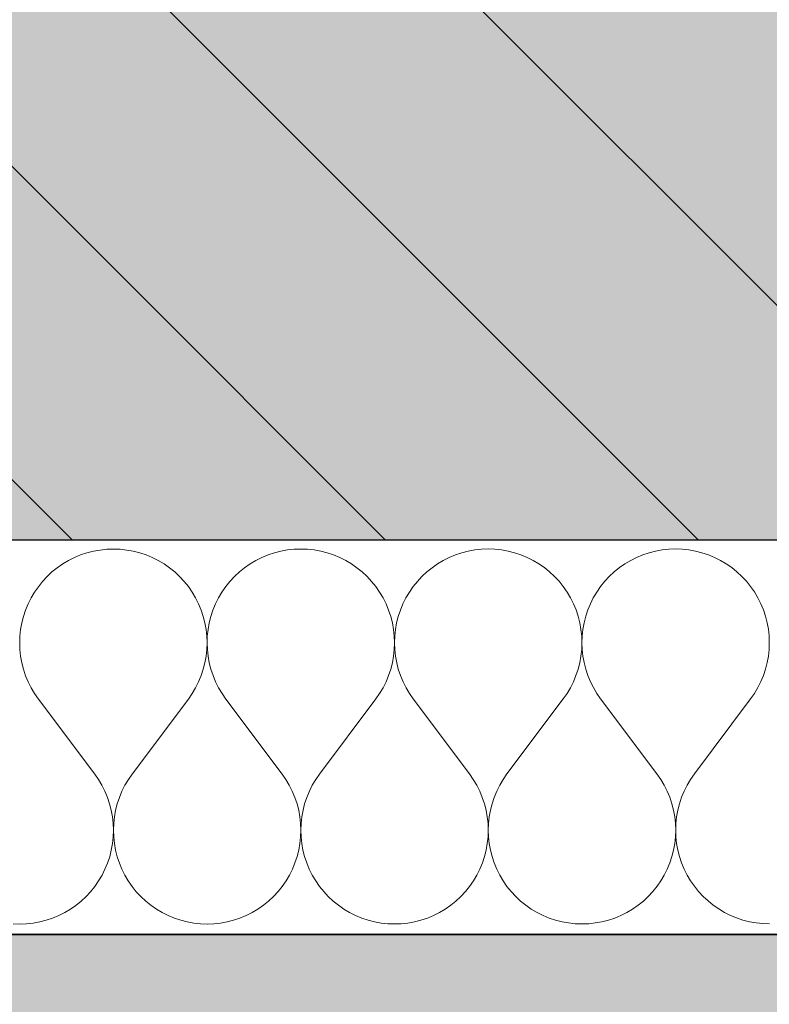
# Model space of a CAD drawing. Header units: millimetres. Extents: x -40276 to 214973, y -147941 to 35228.
# Tile 28 of 256: x -15581 to -15276, y 161 to 561. Entities that reach past the tile are written whole.
import ezdxf

# ---------------------------------------------------------------- set-up
doc = ezdxf.new("R2010")
doc.units = ezdxf.units.MM
doc.header["$MEASUREMENT"] = 0
doc.linetypes.add('Wipeout_Contour', pattern=[1000, 0, -1000])
for name, color, linetype in [('1._POHLED ZÁPADNÍ_2_0_plochy', 7, 'Continuous'), ('1._POHLED ZÁPADNÍ_2_2D prvky - obecné', 7, 'Continuous'), ('1._POHLED ZÁPADNÍ_2_akustické prvky', 7, 'Continuous'), ('1._POHLED ZÁPADNÍ_2_Nové_Výplně – Řezové', 7, 'Continuous'), ('1._POHLED ZÁPADNÍ_2_Situace - terén', 7, 'Continuous'), ('1._POHLED ZÁPADNÍ_2_Výplně – Řezové', 7, 'Continuous')]:
    doc.layers.add(name, color=color, linetype=linetype)

# ---------------------------------------------------------------- blocks, each defined once
blk = doc.blocks.new('*X4', base_point=(-42174.69, -26223.67))
at = {"layer": '1._POHLED ZÁPADNÍ_2_Nové_Výplně – Řezové', "color": 21, "linetype": 'Continuous', "lineweight": 20, "true_color": 0xffaaaa}
for p, q in [((-15553.7, 344.5), (-15556.28, 343.64)), ((-15551.06, 345.18), (-15553.7, 344.5)), ((-15548.38, 345.66), (-15551.06, 345.18)), ((-15545.68, 345.95), (-15548.38, 345.66)), ((-15542.96, 346.05), (-15545.68, 345.95)), ((-15540.24, 345.95), (-15542.96, 346.05)), ((-15537.54, 345.66), (-15540.24, 345.95)), ((-15534.86, 345.18), (-15537.54, 345.66)), ((-15532.22, 344.51), (-15534.86, 345.18)), ((-15529.64, 343.65), (-15532.22, 344.51)), ((-15477.51, 344.52), (-15480.09, 343.66)), ((-15474.87, 345.2), (-15477.51, 344.52)), ((-15472.19, 345.68), (-15474.87, 345.2)), ((-15469.49, 345.97), (-15472.19, 345.68)), ((-15466.77, 346.07), (-15469.49, 345.97)), ((-15464.05, 345.97), (-15466.77, 346.07)), ((-15461.35, 345.68), (-15464.05, 345.97)), ((-15458.67, 345.2), (-15461.35, 345.68)), ((-15456.03, 344.53), (-15458.67, 345.2)), ((-15453.45, 343.67), (-15456.03, 344.53)), ((-15401.32, 344.55), (-15403.9, 343.69)), ((-15398.68, 345.22), (-15401.32, 344.55)), ((-15396, 345.7), (-15398.68, 345.22)), ((-15393.3, 346), (-15396, 345.7)), ((-15390.58, 346.09), (-15393.3, 346)), ((-15387.86, 346), (-15390.58, 346.09)), ((-15385.15, 345.71), (-15387.86, 346)), ((-15382.48, 345.22), (-15385.15, 345.71)), ((-15379.84, 344.55), (-15382.48, 345.22)), ((-15377.26, 343.69), (-15379.84, 344.55)), ((-15325.12, 344.57), (-15327.71, 343.71)), ((-15322.49, 345.24), (-15325.12, 344.57)), ((-15319.81, 345.73), (-15322.49, 345.24)), ((-15317.11, 346.02), (-15319.81, 345.73)), ((-15314.39, 346.12), (-15317.11, 346.02)), ((-15311.67, 346.02), (-15314.39, 346.12)), ((-15308.96, 345.73), (-15311.67, 346.02)), ((-15306.29, 345.25), (-15308.96, 345.73)), ((-15303.65, 344.57), (-15306.29, 345.25)), ((-15301.07, 343.72), (-15303.65, 344.57)), ((-15561.22, 341.38), (-15563.56, 339.99)), ((-15558.79, 342.6), (-15561.22, 341.38)), ((-15556.28, 343.64), (-15558.79, 342.6)), ((-15527.13, 342.61), (-15529.64, 343.65)), ((-15524.69, 341.39), (-15527.13, 342.61)), ((-15522.35, 340), (-15524.69, 341.39)), ((-15485.03, 341.4), (-15487.37, 340.01)), ((-15482.6, 342.62), (-15485.03, 341.4)), ((-15480.09, 343.66), (-15482.6, 342.62)), ((-15450.94, 342.63), (-15453.45, 343.67)), ((-15448.5, 341.41), (-15450.94, 342.63)), ((-15446.16, 340.03), (-15448.5, 341.41)), ((-15408.84, 341.42), (-15411.18, 340.04)), ((-15406.41, 342.64), (-15408.84, 341.42)), ((-15403.9, 343.69), (-15406.41, 342.64)), ((-15374.75, 342.65), (-15377.26, 343.69)), ((-15372.31, 341.44), (-15374.75, 342.65)), ((-15369.97, 340.05), (-15372.31, 341.44)), ((-15332.65, 341.45), (-15334.99, 340.06)), ((-15330.22, 342.67), (-15332.65, 341.45)), ((-15327.71, 343.71), (-15330.22, 342.67)), ((-15298.56, 342.68), (-15301.07, 343.72)), ((-15296.12, 341.46), (-15298.56, 342.68)), ((-15293.78, 340.07), (-15296.12, 341.46)), ((-15567.91, 336.73), (-15569.9, 334.87)), ((-15565.8, 338.44), (-15567.91, 336.73)), ((-15563.56, 339.99), (-15565.8, 338.44)), ((-15520.12, 338.45), (-15522.35, 340)), ((-15518, 336.74), (-15520.12, 338.45)), ((-15516.01, 334.89), (-15518, 336.74)), ((-15491.72, 336.75), (-15493.71, 334.9)), ((-15489.6, 338.46), (-15491.72, 336.75)), ((-15487.37, 340.01), (-15489.6, 338.46)), ((-15443.93, 338.47), (-15446.16, 340.03)), ((-15441.81, 336.77), (-15443.93, 338.47)), ((-15439.82, 334.91), (-15441.81, 336.77)), ((-15415.53, 336.77), (-15417.52, 334.92)), ((-15413.41, 338.48), (-15415.53, 336.77)), ((-15411.18, 340.04), (-15413.41, 338.48)), ((-15367.74, 338.5), (-15369.97, 340.05)), ((-15365.62, 336.79), (-15367.74, 338.5)), ((-15363.63, 334.94), (-15365.62, 336.79)), ((-15339.34, 336.8), (-15341.33, 334.94)), ((-15337.22, 338.5), (-15339.34, 336.8)), ((-15334.99, 340.06), (-15337.22, 338.5)), ((-15291.55, 338.52), (-15293.78, 340.07)), ((-15289.43, 336.81), (-15291.55, 338.52)), ((-15287.44, 334.96), (-15289.43, 336.81)), ((-15571.75, 332.88), (-15573.46, 330.76)), ((-15569.9, 334.87), (-15571.75, 332.88)), ((-15514.16, 332.9), (-15516.01, 334.89)), ((-15512.45, 330.78), (-15514.16, 332.9)), ((-15495.56, 332.9), (-15497.27, 330.79)), ((-15493.71, 334.9), (-15495.56, 332.9)), ((-15437.97, 332.92), (-15439.82, 334.91)), ((-15436.26, 330.8), (-15437.97, 332.92)), ((-15419.37, 332.93), (-15421.08, 330.81)), ((-15417.52, 334.92), (-15419.37, 332.93)), ((-15361.78, 332.94), (-15363.63, 334.94)), ((-15360.07, 330.83), (-15361.78, 332.94)), ((-15343.18, 332.95), (-15344.89, 330.83)), ((-15341.33, 334.94), (-15343.18, 332.95)), ((-15285.59, 332.97), (-15287.44, 334.96)), ((-15283.88, 330.85), (-15285.59, 332.97)), ((-15575.01, 328.53), (-15576.4, 326.19)), ((-15573.46, 330.76), (-15575.01, 328.53)), ((-15510.9, 328.55), (-15512.45, 330.78)), ((-15509.51, 326.21), (-15510.9, 328.55)), ((-15498.82, 328.55), (-15500.21, 326.21)), ((-15497.27, 330.79), (-15498.82, 328.55)), ((-15434.71, 328.57), (-15436.26, 330.8)), ((-15433.32, 326.23), (-15434.71, 328.57)), ((-15422.63, 328.57), (-15424.02, 326.23)), ((-15421.08, 330.81), (-15422.63, 328.57)), ((-15358.52, 328.59), (-15360.07, 330.83)), ((-15357.13, 326.25), (-15358.52, 328.59)), ((-15346.44, 328.59), (-15347.83, 326.25)), ((-15344.89, 330.83), (-15346.44, 328.59)), ((-15282.33, 328.61), (-15283.88, 330.85)), ((-15280.94, 326.27), (-15282.33, 328.61)), ((-15576.4, 326.19), (-15577.61, 323.75)), ((-15508.29, 323.77), (-15509.51, 326.21)), ((-15500.21, 326.21), (-15501.42, 323.78)), ((-15432.1, 323.8), (-15433.32, 326.23)), ((-15424.02, 326.23), (-15425.23, 323.8)), ((-15355.91, 323.82), (-15357.13, 326.25)), ((-15347.83, 326.25), (-15349.04, 323.82)), ((-15279.72, 323.84), (-15280.94, 326.27)), ((-15578.65, 321.24), (-15579.51, 318.66)), ((-15577.61, 323.75), (-15578.65, 321.24)), ((-15507.25, 321.26), (-15508.29, 323.77)), ((-15506.39, 318.68), (-15507.25, 321.26)), ((-15502.46, 321.26), (-15503.32, 318.68)), ((-15501.42, 323.78), (-15502.46, 321.26)), ((-15431.06, 321.28), (-15432.1, 323.8)), ((-15430.2, 318.7), (-15431.06, 321.28)), ((-15426.27, 321.28), (-15427.13, 318.7)), ((-15425.23, 323.8), (-15426.27, 321.28)), ((-15354.87, 321.3), (-15355.91, 323.82)), ((-15354.01, 318.72), (-15354.87, 321.3)), ((-15350.08, 321.31), (-15350.94, 318.72)), ((-15349.04, 323.82), (-15350.08, 321.31)), ((-15278.68, 321.33), (-15279.72, 323.84)), ((-15277.82, 318.75), (-15278.68, 321.33)), ((-15579.51, 318.66), (-15580.18, 316.02)), ((-15505.72, 316.04), (-15506.39, 318.68)), ((-15503.32, 318.68), (-15503.99, 316.04)), ((-15429.53, 316.06), (-15430.2, 318.7)), ((-15427.13, 318.7), (-15427.8, 316.06)), ((-15353.34, 316.09), (-15354.01, 318.72)), ((-15352.86, 313.41), (-15353.34, 316.09)), ((-15351.61, 316.09), (-15352.09, 313.41)), ((-15350.94, 318.72), (-15351.61, 316.09)), ((-15277.15, 316.11), (-15277.82, 318.75)), ((-15276.67, 313.43), (-15277.15, 316.11)), ((-15580.66, 313.34), (-15580.95, 310.64)), ((-15580.18, 316.02), (-15580.66, 313.34)), ((-15505.24, 313.36), (-15505.72, 316.04)), ((-15504.95, 310.66), (-15505.24, 313.36)), ((-15504.47, 313.36), (-15504.76, 310.66)), ((-15503.99, 316.04), (-15504.47, 313.36)), ((-15429.05, 313.39), (-15429.53, 316.06)), ((-15428.76, 310.68), (-15429.05, 313.39)), ((-15428.28, 313.39), (-15428.57, 310.68)), ((-15427.8, 316.06), (-15428.28, 313.39)), ((-15352.57, 310.7), (-15352.86, 313.41)), ((-15352.09, 313.41), (-15352.38, 310.7)), ((-15276.38, 310.73), (-15276.67, 313.43)), ((-15580.95, 310.64), (-15581.04, 307.92)), ((-15504.85, 307.94), (-15504.95, 310.66)), ((-15504.76, 310.66), (-15504.85, 307.94)), ((-15428.66, 307.96), (-15428.76, 310.68)), ((-15428.57, 310.68), (-15428.66, 307.96)), ((-15352.47, 307.99), (-15352.57, 310.7)), ((-15352.38, 310.7), (-15352.47, 307.99)), ((-15276.28, 308.01), (-15276.38, 310.73)), ((-15581.04, 307.92), (-15580.94, 305.2)), ((-15580.94, 305.2), (-15580.65, 302.49)), ((-15505.24, 302.52), (-15504.95, 305.22)), ((-15504.95, 305.22), (-15504.85, 307.94)), ((-15504.85, 307.94), (-15504.75, 305.22)), ((-15504.75, 305.22), (-15504.46, 302.52)), ((-15429.05, 302.54), (-15428.76, 305.24)), ((-15428.76, 305.24), (-15428.66, 307.96)), ((-15428.66, 307.96), (-15428.56, 305.24)), ((-15428.56, 305.24), (-15428.27, 302.54)), ((-15352.86, 302.56), (-15352.57, 305.27)), ((-15352.57, 305.27), (-15352.47, 307.99)), ((-15352.47, 307.99), (-15352.37, 305.27)), ((-15352.37, 305.27), (-15352.08, 302.56)), ((-15276.67, 302.58), (-15276.38, 305.29)), ((-15276.38, 305.29), (-15276.28, 308.01)), ((-15580.65, 302.49), (-15580.16, 299.82)), ((-15505.73, 299.84), (-15505.24, 302.52)), ((-15504.46, 302.52), (-15503.97, 299.84)), ((-15429.54, 299.86), (-15429.05, 302.54)), ((-15428.27, 302.54), (-15427.78, 299.86)), ((-15353.35, 299.88), (-15352.86, 302.56)), ((-15352.08, 302.56), (-15351.59, 299.89)), ((-15277.16, 299.91), (-15276.67, 302.58)), ((-15580.16, 299.82), (-15579.49, 297.18)), ((-15579.49, 297.18), (-15578.63, 294.6)), ((-15507.26, 294.62), (-15506.4, 297.2)), ((-15506.4, 297.2), (-15505.73, 299.84)), ((-15503.97, 299.84), (-15503.3, 297.2)), ((-15503.3, 297.2), (-15502.44, 294.62)), ((-15431.07, 294.65), (-15430.21, 297.23)), ((-15430.21, 297.23), (-15429.54, 299.86)), ((-15427.78, 299.86), (-15427.11, 297.23)), ((-15427.11, 297.23), (-15426.25, 294.65)), ((-15354.88, 294.67), (-15354.02, 297.25)), ((-15354.02, 297.25), (-15353.35, 299.88)), ((-15351.59, 299.89), (-15350.92, 297.25)), ((-15350.92, 297.25), (-15350.06, 294.67)), ((-15278.69, 294.69), (-15277.83, 297.27)), ((-15277.83, 297.27), (-15277.16, 299.91)), ((-15578.63, 294.6), (-15577.58, 292.09)), ((-15577.58, 292.09), (-15576.36, 289.66)), ((-15509.52, 289.68), (-15508.3, 292.11)), ((-15508.3, 292.11), (-15507.26, 294.62)), ((-15502.44, 294.62), (-15501.39, 292.11)), ((-15501.39, 292.11), (-15500.17, 289.68)), ((-15433.33, 289.7), (-15432.11, 292.13)), ((-15432.11, 292.13), (-15431.07, 294.65)), ((-15426.25, 294.65), (-15425.2, 292.13)), ((-15425.2, 292.13), (-15423.98, 289.7)), ((-15357.14, 289.72), (-15355.92, 292.16)), ((-15355.92, 292.16), (-15354.88, 294.67)), ((-15350.06, 294.67), (-15349.01, 292.16)), ((-15349.01, 292.16), (-15347.79, 289.73)), ((-15280.95, 289.75), (-15279.73, 292.18)), ((-15279.73, 292.18), (-15278.69, 294.69)), ((-15576.36, 289.66), (-15574.97, 287.32)), ((-15510.91, 287.34), (-15509.52, 289.68)), ((-15500.17, 289.68), (-15498.78, 287.34)), ((-15434.72, 287.36), (-15433.33, 289.7)), ((-15423.98, 289.7), (-15422.59, 287.37)), ((-15358.53, 287.38), (-15357.14, 289.72)), ((-15347.79, 289.73), (-15346.4, 287.39)), ((-15282.34, 287.41), (-15280.95, 289.75)), ((-15574.97, 287.32), (-15573.42, 285.09)), ((-15550.55, 254.62), (-15573.42, 285.09)), ((-15535.31, 254.62), (-15512.47, 285.11)), ((-15512.47, 285.11), (-15510.91, 287.34)), ((-15498.78, 287.34), (-15497.23, 285.11)), ((-15474.36, 254.64), (-15497.23, 285.11)), ((-15459.12, 254.64), (-15436.28, 285.13)), ((-15436.28, 285.13), (-15434.72, 287.36)), ((-15422.59, 287.37), (-15421.04, 285.13)), ((-15398.17, 254.66), (-15421.04, 285.13)), ((-15382.93, 254.67), (-15360.08, 285.15)), ((-15360.08, 285.15), (-15358.53, 287.38)), ((-15346.4, 287.39), (-15344.85, 285.15)), ((-15321.98, 254.69), (-15344.85, 285.15)), ((-15306.74, 254.69), (-15283.89, 285.17)), ((-15283.89, 285.17), (-15282.34, 287.41)), ((-15549, 252.39), (-15550.55, 254.62)), ((-15547.61, 250.05), (-15549, 252.39)), ((-15536.87, 252.39), (-15538.26, 250.05)), ((-15535.31, 254.62), (-15536.87, 252.39)), ((-15472.81, 252.41), (-15474.36, 254.64)), ((-15471.42, 250.07), (-15472.81, 252.41)), ((-15460.68, 252.41), (-15462.07, 250.07)), ((-15459.12, 254.64), (-15460.68, 252.41)), ((-15396.62, 252.43), (-15398.17, 254.66)), ((-15395.23, 250.09), (-15396.62, 252.43)), ((-15384.49, 252.43), (-15385.88, 250.09)), ((-15382.93, 254.67), (-15384.49, 252.43)), ((-15320.43, 252.45), (-15321.98, 254.69)), ((-15319.04, 250.11), (-15320.43, 252.45)), ((-15308.3, 252.46), (-15309.68, 250.12)), ((-15306.74, 254.69), (-15308.3, 252.46)), ((-15546.39, 247.62), (-15547.61, 250.05)), ((-15538.26, 250.05), (-15539.48, 247.62)), ((-15470.2, 247.64), (-15471.42, 250.07)), ((-15462.07, 250.07), (-15463.28, 247.64)), ((-15394.01, 247.66), (-15395.23, 250.09)), ((-15385.88, 250.09), (-15387.09, 247.66)), ((-15317.81, 247.68), (-15319.04, 250.11)), ((-15309.68, 250.12), (-15310.9, 247.69)), ((-15545.34, 245.1), (-15546.39, 247.62)), ((-15544.48, 242.52), (-15545.34, 245.1)), ((-15540.52, 245.1), (-15541.38, 242.52)), ((-15539.48, 247.62), (-15540.52, 245.1)), ((-15469.15, 245.13), (-15470.2, 247.64)), ((-15468.29, 242.55), (-15469.15, 245.13)), ((-15464.33, 245.13), (-15465.19, 242.55)), ((-15463.28, 247.64), (-15464.33, 245.13)), ((-15392.96, 245.15), (-15394.01, 247.66)), ((-15392.1, 242.57), (-15392.96, 245.15)), ((-15388.14, 245.15), (-15389, 242.57)), ((-15387.09, 247.66), (-15388.14, 245.15)), ((-15316.77, 245.17), (-15317.81, 247.68)), ((-15315.91, 242.59), (-15316.77, 245.17)), ((-15311.95, 245.17), (-15312.81, 242.59)), ((-15310.9, 247.69), (-15311.95, 245.17)), ((-15543.8, 239.89), (-15544.48, 242.52)), ((-15541.38, 242.52), (-15542.05, 239.89)), ((-15467.61, 239.91), (-15468.29, 242.55)), ((-15465.19, 242.55), (-15465.86, 239.91)), ((-15391.42, 239.93), (-15392.1, 242.57)), ((-15389, 242.57), (-15389.67, 239.93)), ((-15315.23, 239.95), (-15315.91, 242.59)), ((-15312.81, 242.59), (-15313.48, 239.96)), ((-15543.32, 237.21), (-15543.8, 239.89)), ((-15543.03, 234.51), (-15543.32, 237.21)), ((-15542.54, 237.21), (-15542.83, 234.51)), ((-15542.05, 239.89), (-15542.54, 237.21)), ((-15467.13, 237.23), (-15467.61, 239.91)), ((-15466.84, 234.53), (-15467.13, 237.23)), ((-15466.35, 237.23), (-15466.64, 234.53)), ((-15465.86, 239.91), (-15466.35, 237.23)), ((-15390.94, 237.26), (-15391.42, 239.93)), ((-15390.64, 234.55), (-15390.94, 237.26)), ((-15390.16, 237.26), (-15390.45, 234.55)), ((-15389.67, 239.93), (-15390.16, 237.26)), ((-15314.75, 237.28), (-15315.23, 239.95)), ((-15314.45, 234.57), (-15314.75, 237.28)), ((-15313.96, 237.28), (-15314.26, 234.57)), ((-15313.48, 239.96), (-15313.96, 237.28)), ((-15542.93, 231.79), (-15543.03, 234.51)), ((-15542.83, 234.51), (-15542.93, 231.79)), ((-15466.74, 231.81), (-15466.84, 234.53)), ((-15466.64, 234.53), (-15466.74, 231.81)), ((-15390.55, 231.83), (-15390.64, 234.55)), ((-15390.45, 234.55), (-15390.55, 231.83)), ((-15314.35, 231.85), (-15314.45, 234.57)), ((-15314.26, 234.57), (-15314.35, 231.85)), ((-15543.31, 226.36), (-15543.02, 229.07)), ((-15543.02, 229.07), (-15542.93, 231.79)), ((-15542.93, 231.79), (-15542.83, 229.07)), ((-15542.83, 229.07), (-15542.54, 226.36)), ((-15467.12, 226.39), (-15466.83, 229.09)), ((-15466.83, 229.09), (-15466.74, 231.81)), ((-15466.74, 231.81), (-15466.64, 229.09)), ((-15466.64, 229.09), (-15466.35, 226.39)), ((-15390.93, 226.41), (-15390.64, 229.11)), ((-15390.64, 229.11), (-15390.55, 231.83)), ((-15390.55, 231.83), (-15390.45, 229.11)), ((-15390.45, 229.11), (-15390.16, 226.41)), ((-15314.74, 226.43), (-15314.45, 229.14)), ((-15314.45, 229.14), (-15314.35, 231.85)), ((-15314.35, 231.85), (-15314.26, 229.14)), ((-15314.26, 229.14), (-15313.97, 226.43)), ((-15543.79, 223.69), (-15543.31, 226.36)), ((-15542.54, 226.36), (-15542.06, 223.69)), ((-15467.6, 223.71), (-15467.12, 226.39)), ((-15466.35, 226.39), (-15465.87, 223.71)), ((-15391.41, 223.73), (-15390.93, 226.41)), ((-15390.16, 226.41), (-15389.68, 223.73)), ((-15315.22, 223.75), (-15314.74, 226.43)), ((-15313.97, 226.43), (-15313.49, 223.75)), ((-15545.32, 218.47), (-15544.46, 221.05)), ((-15544.46, 221.05), (-15543.79, 223.69)), ((-15542.06, 223.69), (-15541.39, 221.05)), ((-15541.39, 221.05), (-15540.53, 218.47)), ((-15469.13, 218.49), (-15468.27, 221.07)), ((-15468.27, 221.07), (-15467.6, 223.71)), ((-15465.87, 223.71), (-15465.19, 221.07)), ((-15465.19, 221.07), (-15464.34, 218.49)), ((-15392.94, 218.51), (-15392.08, 221.09)), ((-15392.08, 221.09), (-15391.41, 223.73)), ((-15389.68, 223.73), (-15389, 221.09)), ((-15389, 221.09), (-15388.15, 218.51)), ((-15316.75, 218.53), (-15315.89, 221.12)), ((-15315.89, 221.12), (-15315.22, 223.75)), ((-15313.49, 223.75), (-15312.81, 221.12)), ((-15312.81, 221.12), (-15311.96, 218.54)), ((-15546.36, 215.95), (-15545.32, 218.47)), ((-15540.53, 218.47), (-15539.49, 215.95)), ((-15470.17, 215.98), (-15469.13, 218.49)), ((-15464.34, 218.49), (-15463.3, 215.98)), ((-15393.98, 216), (-15392.94, 218.51)), ((-15388.15, 218.51), (-15387.11, 216)), ((-15317.79, 216.02), (-15316.75, 218.53)), ((-15311.96, 218.54), (-15310.91, 216.02)), ((-15548.96, 211.18), (-15547.57, 213.52)), ((-15547.57, 213.52), (-15546.36, 215.95)), ((-15539.49, 215.95), (-15538.27, 213.52)), ((-15538.27, 213.52), (-15536.88, 211.18)), ((-15472.77, 211.2), (-15471.38, 213.54)), ((-15471.38, 213.54), (-15470.17, 215.98)), ((-15463.3, 215.98), (-15462.08, 213.54)), ((-15462.08, 213.54), (-15460.69, 211.2)), ((-15396.58, 211.22), (-15395.19, 213.56)), ((-15395.19, 213.56), (-15393.98, 216)), ((-15387.11, 216), (-15385.89, 213.57)), ((-15385.89, 213.57), (-15384.5, 211.23)), ((-15320.39, 211.25), (-15319, 213.59)), ((-15319, 213.59), (-15317.79, 216.02)), ((-15310.91, 216.02), (-15309.7, 213.59)), ((-15309.7, 213.59), (-15308.31, 211.25)), ((-15552.21, 206.82), (-15550.51, 208.94)), ((-15550.51, 208.94), (-15548.96, 211.18)), ((-15536.88, 211.18), (-15535.33, 208.95)), ((-15535.33, 208.95), (-15533.62, 206.83)), ((-15476.02, 206.85), (-15474.32, 208.97)), ((-15474.32, 208.97), (-15472.77, 211.2)), ((-15460.69, 211.2), (-15459.14, 208.97)), ((-15459.14, 208.97), (-15457.43, 206.85)), ((-15399.83, 206.87), (-15398.13, 208.99)), ((-15398.13, 208.99), (-15396.58, 211.22)), ((-15384.5, 211.23), (-15382.95, 208.99)), ((-15382.95, 208.99), (-15381.24, 206.87)), ((-15323.64, 206.89), (-15321.94, 209.01)), ((-15321.94, 209.01), (-15320.39, 211.25)), ((-15308.31, 211.25), (-15306.76, 209.01)), ((-15306.76, 209.01), (-15305.05, 206.9)), ((-15556.06, 202.98), (-15554.07, 204.83)), ((-15554.07, 204.83), (-15552.21, 206.82)), ((-15533.62, 206.83), (-15531.77, 204.84)), ((-15531.77, 204.84), (-15529.78, 202.98)), ((-15479.87, 203), (-15477.88, 204.85)), ((-15477.88, 204.85), (-15476.02, 206.85)), ((-15457.43, 206.85), (-15455.58, 204.86)), ((-15455.58, 204.86), (-15453.59, 203.01)), ((-15403.68, 203.02), (-15401.69, 204.88)), ((-15401.69, 204.88), (-15399.83, 206.87)), ((-15381.24, 206.87), (-15379.39, 204.88)), ((-15379.39, 204.88), (-15377.4, 203.03)), ((-15327.49, 203.04), (-15325.5, 204.9)), ((-15325.5, 204.9), (-15323.64, 206.89)), ((-15305.05, 206.9), (-15303.2, 204.9)), ((-15303.2, 204.9), (-15301.21, 203.05)), ((-15560.41, 199.72), (-15558.17, 201.27)), ((-15558.17, 201.27), (-15556.06, 202.98)), ((-15529.78, 202.98), (-15527.66, 201.28)), ((-15527.66, 201.28), (-15525.42, 199.73)), ((-15484.22, 199.74), (-15481.98, 201.29)), ((-15481.98, 201.29), (-15479.87, 203)), ((-15453.59, 203.01), (-15451.47, 201.3)), ((-15451.47, 201.3), (-15449.23, 199.75)), ((-15408.03, 199.76), (-15405.79, 201.31)), ((-15405.79, 201.31), (-15403.68, 203.02)), ((-15377.4, 203.03), (-15375.28, 201.32)), ((-15375.28, 201.32), (-15373.04, 199.77)), ((-15331.84, 199.78), (-15329.6, 201.34)), ((-15329.6, 201.34), (-15327.49, 203.04)), ((-15301.21, 203.05), (-15299.09, 201.34)), ((-15299.09, 201.34), (-15296.85, 199.79)), ((-15570.27, 195.2), (-15567.69, 196.06)), ((-15567.69, 196.06), (-15565.18, 197.11)), ((-15565.18, 197.11), (-15562.75, 198.33)), ((-15562.75, 198.33), (-15560.41, 199.72)), ((-15525.42, 199.73), (-15523.08, 198.34)), ((-15523.08, 198.34), (-15520.65, 197.12)), ((-15520.65, 197.12), (-15518.14, 196.08)), ((-15518.14, 196.08), (-15515.56, 195.22)), ((-15494.08, 195.23), (-15491.5, 196.09)), ((-15491.5, 196.09), (-15488.99, 197.13)), ((-15488.99, 197.13), (-15486.56, 198.35)), ((-15486.56, 198.35), (-15484.22, 199.74)), ((-15449.23, 199.75), (-15446.89, 198.36)), ((-15446.89, 198.36), (-15444.46, 197.14)), ((-15444.46, 197.14), (-15441.95, 196.1)), ((-15441.95, 196.1), (-15439.37, 195.24)), ((-15417.89, 195.25), (-15415.31, 196.11)), ((-15415.31, 196.11), (-15412.8, 197.15)), ((-15412.8, 197.15), (-15410.37, 198.37)), ((-15410.37, 198.37), (-15408.03, 199.76)), ((-15373.04, 199.77), (-15370.7, 198.38)), ((-15370.7, 198.38), (-15368.27, 197.16)), ((-15368.27, 197.16), (-15365.76, 196.12)), ((-15365.76, 196.12), (-15363.18, 195.27)), ((-15341.7, 195.27), (-15339.12, 196.13)), ((-15339.12, 196.13), (-15336.61, 197.17)), ((-15336.61, 197.17), (-15334.18, 198.39)), ((-15334.18, 198.39), (-15331.84, 199.78)), ((-15296.85, 199.79), (-15294.51, 198.4)), ((-15294.51, 198.4), (-15292.08, 197.19)), ((-15292.08, 197.19), (-15289.57, 196.15)), ((-15289.57, 196.15), (-15286.99, 195.29)), ((-15583.73, 193.75), (-15581.01, 193.66)), ((-15581.01, 193.66), (-15578.29, 193.75)), ((-15578.29, 193.75), (-15575.59, 194.05)), ((-15575.59, 194.05), (-15572.91, 194.53)), ((-15572.91, 194.53), (-15570.27, 195.2)), ((-15515.56, 195.22), (-15512.92, 194.55)), ((-15512.92, 194.55), (-15510.24, 194.07)), ((-15510.24, 194.07), (-15507.54, 193.78)), ((-15507.54, 193.78), (-15504.82, 193.68)), ((-15504.82, 193.68), (-15502.1, 193.78)), ((-15502.1, 193.78), (-15499.4, 194.07)), ((-15499.4, 194.07), (-15496.72, 194.55)), ((-15496.72, 194.55), (-15494.08, 195.23)), ((-15439.37, 195.24), (-15436.73, 194.57)), ((-15436.73, 194.57), (-15434.05, 194.09)), ((-15434.05, 194.09), (-15431.35, 193.8)), ((-15431.35, 193.8), (-15428.63, 193.7)), ((-15428.63, 193.7), (-15425.91, 193.8)), ((-15425.91, 193.8), (-15423.21, 194.09)), ((-15423.21, 194.09), (-15420.53, 194.58)), ((-15420.53, 194.58), (-15417.89, 195.25)), ((-15363.18, 195.27), (-15360.54, 194.59)), ((-15360.54, 194.59), (-15357.86, 194.11)), ((-15357.86, 194.11), (-15355.16, 193.82)), ((-15355.16, 193.82), (-15352.44, 193.72)), ((-15352.44, 193.72), (-15349.72, 193.82)), ((-15349.72, 193.82), (-15347.02, 194.11)), ((-15347.02, 194.11), (-15344.34, 194.6)), ((-15344.34, 194.6), (-15341.7, 195.27)), ((-15286.99, 195.29), (-15284.35, 194.62)), ((-15284.35, 194.62), (-15281.67, 194.13)), ((-15281.67, 194.13), (-15278.97, 193.84)), ((-15278.97, 193.84), (-15276.25, 193.75))]:
    blk.add_line(p, q, dxfattribs=at)

msp = doc.modelspace()

# ---------------------------------------------------------------- hatches: boundary and pattern name
at = {"layer": '1._POHLED ZÁPADNÍ_2_0_plochy', "linetype": 'Continuous', "lineweight": 0, "true_color": 0x725616}
msp.add_hatch(color=46, dxfattribs=at).paths.add_polyline_path([(-40276.11, 380.05), (-40276.11, -1043.68), (-26430.13, -1753.82), (-207.83, -1407.24, 0.378179), (2221.6, 744.43), (1454.58, 22244.44), (546.81, 28172.03), (-1346.6, 35227.52), (-3442.11, 35227.52), (-1029.19, 25664.88), (-238.38, 17796.01), (-239.22, 14109.25), (861.41, 14093.65), (783.04, 8563.06), (-240.47, 8577.57), (-242.36, 270.44), (-4572.17, 250.22), (-4572.63, 350.63), (-5872.68, 344.56), (-5872.22, 244.16), (-7761.04, 235.34), (-7759.92, 351.1), (-8809.82, 361.27), (-8811.09, 230.44), (-11400.33, 218.35), (-11400.37, 351.08), (-12450.37, 350.77), (-12450.33, 213.45), (-13471.16, 208.68), (-13473.3, 368.51), (-14863.29, 349.89), (-14861.31, 202.19), (-20482.16, 175.95), (-20484.75, 349.86), (-26651.76, 257.8), (-26680.1, 83.42), (-26744.58, -483.48), (-39549.98, 311.19)])
at = {"layer": '1._POHLED ZÁPADNÍ_2_0_plochy', "linetype": 'Continuous', "lineweight": 20, "true_color": 0xffaaaa}
h = msp.add_hatch(dxfattribs=at)
h.set_pattern_fill('Izolační_tvárnice_0002', color=21, style=0, pattern_type=2)
h.set_pattern_definition([(315, (-10360.18, 9405.31), (63.6396, 63.6396), [])])
h.paths.add_polyline_path([(-10906.33, 18690.21), (-10970.68, 9084.15), (-20311.44, 10009.93), (-20479.41, 269.75), (-242.33, 419.76), (-238.38, 17796.01)])
at = {"layer": '1._POHLED ZÁPADNÍ_2_Výplně – Řezové', "linetype": 'Continuous', "lineweight": 13}
msp.add_hatch(color=254, dxfattribs=at).paths.add_polyline_path([(-15649.76, 1009.83), (-15661.3, 349.82), (-14861.2, 350.06), (-14861.39, 1010.06)])

# ---------------------------------------------------------------- linework, layer by layer
at = {"layer": '1._POHLED ZÁPADNÍ_2_0_plochy', "color": 7, "linetype": 'Continuous', "lineweight": 13, "flags": 128}
msp.add_lwpolyline([(-8811.09, 230.44), (-11400.33, 218.35), (-11400.37, 351.08), (-12450.37, 350.77), (-12450.33, 213.45), (-13471.16, 208.68), (-13473.3, 368.51), (-14863.29, 349.89), (-14861.31, 202.19), (-20482.16, 175.95), (-20484.75, 349.86), (-26651.76, 257.8)], dxfattribs=at)
at = {"layer": '1._POHLED ZÁPADNÍ_2_Situace - terén', "color": 8, "linetype": 'Continuous', "lineweight": 13, "flags": 128}
msp.add_lwpolyline([(-20481.55, 312.49), (-20481.55, 349.73), (-13608.15, 349.73)], close=True, dxfattribs=at)

# ---------------------------------------------------------------- next in the draw order: wipeouts: each hides what was drawn before it
at = {"color": 254, "linetype": 'Wipeout_Contour', "lineweight": 0, "ltscale": 61715.297462}
msp.add_wipeout([(-14861.2, 350.06), (-15991.35, 349.73), (-15991.31, 189.73), (-14861.15, 190.06)], dxfattribs=at).dxf.layer = '1._POHLED ZÁPADNÍ_2_Nové_Výplně – Řezové'

# ---------------------------------------------------------------- next in the draw order: linework, layer by layer
at = {"layer": '1._POHLED ZÁPADNÍ_2_2D prvky - obecné', "color": 7, "linetype": 'Continuous', "lineweight": 25}
msp.add_line((-17500.64, 349.73), (-14850.07, 349.73), dxfattribs=at)
at = {"layer": '1._POHLED ZÁPADNÍ_2_akustické prvky', "color": 1, "linetype": 'Continuous', "lineweight": 35}
msp.add_line((-14861.15, 189.32), (-17500.64, 189.73), dxfattribs=at)

# ---------------------------------------------------------------- next in the draw order: block references
at = {"layer": '1._POHLED ZÁPADNÍ_2_0_plochy', "color": 9, "linetype": 'Continuous', "lineweight": 13}
msp.add_blockref('*X4', (-42174.69, -26223.67), dxfattribs=at)

doc.saveas('drawing.dxf')
